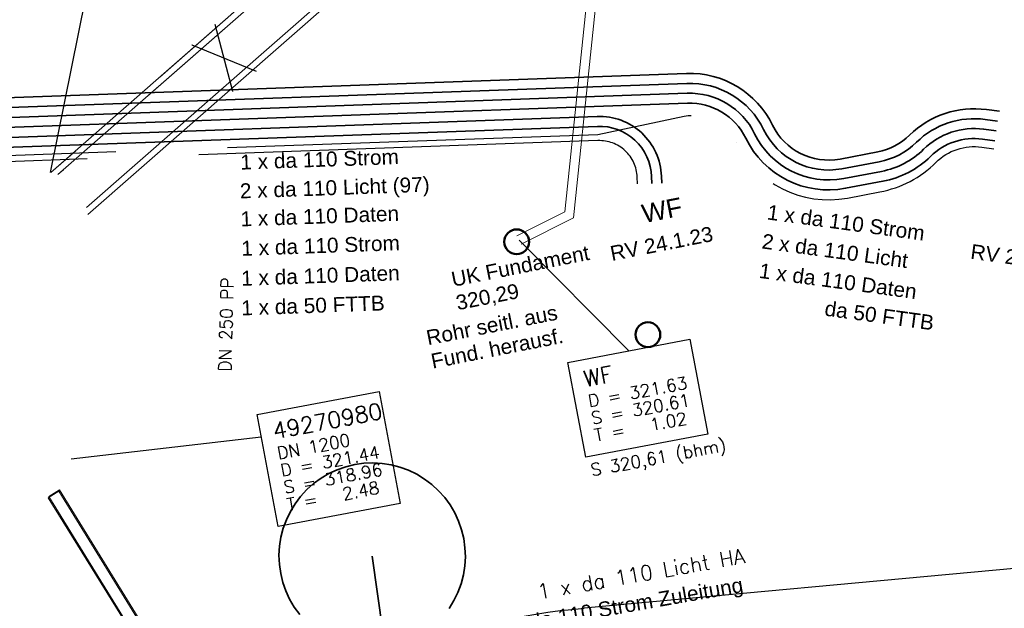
# Model space of a CAD drawing. Header units: metres. Extents: x -502 to 161, y -108 to 174.
# Tile 224 of 256: x 4 to 20, y 2 to 12. Entities that reach past the tile are written whole.
import ezdxf

# ---------------------------------------------------------------- set-up
doc = ezdxf.new("R2010")
doc.units = ezdxf.units.M
doc.header["$LTSCALE"] = 0.1
for name, pattern in [('125', [101.6, 100.001, -1.599]), ('237', [93, 75, -18]), ('239', [93, 75, -18])]:
    doc.linetypes.add(name, pattern=pattern)
doc.layers.add('BRI32-005.02-5f05-Koordinierung Schemaplan 4 BA ZOB Teilbereich', color=7, linetype='Continuous')
doc.styles.add('Arial', font='arial.ttf')
doc.styles.add('Txt', font='txt_____.ttf')

msp = doc.modelspace()

# ---------------------------------------------------------------- linework, layer by layer
at = {"layer": 'BRI32-005.02-5f05-Koordinierung Schemaplan 4 BA ZOB Teilbereich', "color": 7, "linetype": 'Continuous', "lineweight": 18, "transparency": 33554687}
for p, q in [((4.523, 9.436), (39.345, 39.977)), ((4.523, 9.436), (39.345, 39.977)), ((4.637, 9.403), (39.378, 39.873)), ((4.637, 9.403), (39.378, 39.873)), ((5.098, 8.876), (39.839, 39.347)), ((5.098, 8.876), (39.839, 39.347)), ((5.117, 8.759), (39.938, 39.301)), ((5.117, 8.759), (39.938, 39.301)), ((7.451, 10.74), (7.167, 11.822)), ((6.792, 11.492), (7.827, 11.07)), ((11.271, -6.403), (4.651, 4.305)), ((11.111, -6.524), (4.481, 4.2))]:
    msp.add_line(p, q, dxfattribs=at)
at = {"layer": 'BRI32-005.02-5f05-Koordinierung Schemaplan 4 BA ZOB Teilbereich', "color": 7, "linetype": 'Continuous', "lineweight": 25, "transparency": 33554687}
for p, q in [((4.518, 9.437), (7.201, 22.693)), ((7.451, 10.74), (7.167, 11.822)), ((6.792, 11.492), (7.827, 11.07)), ((4.852, 4.825), (7.911, 5.178))]:
    msp.add_line(p, q, dxfattribs=at)
at = {"layer": 'BRI32-005.02-5f05-Koordinierung Schemaplan 4 BA ZOB Teilbereich', "color": 7, "linetype": '125', "lineweight": 18, "transparency": 33554687}
for p, q in [((7.451, 10.74), (7.167, 11.822)), ((6.792, 11.492), (7.827, 11.07))]:
    msp.add_line(p, q, dxfattribs=at)
at = {"layer": 'BRI32-005.02-5f05-Koordinierung Schemaplan 4 BA ZOB Teilbereich', "color": 1, "linetype": 'Continuous', "lineweight": 25, "true_color": 0xff0000, "transparency": 33554687}
msp.add_line((12.06, 8.35), (13.828, 6.566), dxfattribs=at)
at = {"layer": 'BRI32-005.02-5f05-Koordinierung Schemaplan 4 BA ZOB Teilbereich', "color": 142, "linetype": 'Continuous', "lineweight": 35, "true_color": 0x0099cc, "transparency": 33554687}
msp.add_line((10.328, -1.155), (9.696, 3.26), dxfattribs=at)
at = {"layer": 'BRI32-005.02-5f05-Koordinierung Schemaplan 4 BA ZOB Teilbereich', "color": 7, "linetype": '239', "lineweight": 18, "transparency": 33554687, "flags": 128}
for points in [[(5.117, 8.759), (39.938, 39.301), (39.345, 39.977), (4.523, 9.436)], [(5.098, 8.876), (39.839, 39.347), (39.378, 39.873), (4.637, 9.403)], [(11.271, -6.403), (4.651, 4.305), (4.481, 4.2), (11.111, -6.524)]]:
    msp.add_lwpolyline(points, dxfattribs=at)
at = {"layer": 'BRI32-005.02-5f05-Koordinierung Schemaplan 4 BA ZOB Teilbereich', "color": 1, "linetype": 'Continuous', "lineweight": 18, "true_color": 0xff0000, "transparency": 33554687, "flags": 128}
for points in [[(12.026, 8.417), (12.797, 8.803), (13.64, 16.91)], [(12.026, 8.417), (12.797, 8.803), (12.797, 8.803), (13.64, 16.91), (13.789, 16.894), (12.937, 8.705), (12.937, 8.705), (12.093, 8.283)], [(12.093, 8.283), (12.937, 8.705), (13.789, 16.894)]]:
    msp.add_lwpolyline(points, dxfattribs=at)
at = {"layer": 'BRI32-005.02-5f05-Koordinierung Schemaplan 4 BA ZOB Teilbereich', "color": 3, "linetype": 'Continuous', "lineweight": 35, "true_color": 0x00ff00, "transparency": 33554687, "flags": 128}
for points in [[(0.21, 9.265), (0.448, 9.519), (1.979, 10.576), (14.757, 11.033), (14.757, 11.033, -0.296937), (16.141, 10.2), (16.141, 10.2, 0.338816), (17.227, 9.655), (17.836, 9.771), (17.836, 9.771, 0.147468), (18.347, 10.039), (18.347, 10.039, -0.232027), (19.584, 10.451), (19.792, 10.423)], [(14.357, 9.267), (14.353, 9.378, 0.414214), (13.318, 10.341), (2.198, 9.944), (0.76, 8.951), (0.372, 8.813)]]:
    msp.add_lwpolyline(points, format="xyb", dxfattribs=at)
at = {"layer": 'BRI32-005.02-5f05-Koordinierung Schemaplan 4 BA ZOB Teilbereich', "color": 190, "linetype": 'Continuous', "lineweight": 35, "true_color": 0x7f00ff, "transparency": 33554687, "flags": 128}
for points in [[(19.764, 10.265), (19.565, 10.292, 0.232611), (18.459, 9.925, -0.149318), (17.859, 9.612), (17.257, 9.498, -0.338816), (15.997, 10.131, 0.296937), (14.762, 10.873), (2.031, 10.418), (0.225, 9.171)], [(19.74, 10.107), (19.541, 10.134), (19.541, 10.134, 0.232134), (18.572, 9.811), (18.572, 9.811), (18.572, 9.811, -0.1477), (17.896, 9.456), (17.896, 9.456), (17.287, 9.34, -0.338816), (15.853, 10.061), (15.853, 10.061, 0.296937), (14.768, 10.713), (14.768, 10.713), (2.084, 10.26), (0.282, 9.016)]]:
    msp.add_lwpolyline(points, format="xyb", dxfattribs=at)
at = {"layer": 'BRI32-005.02-5f05-Koordinierung Schemaplan 4 BA ZOB Teilbereich', "color": 7, "linetype": 'Continuous', "lineweight": 35, "transparency": 33554687, "flags": 128}
for points in [[(0.671, 8.35, -0.300806), (1.082, 9.374), (2.136, 10.102), (14.774, 10.553), (14.774, 10.553, -0.296937), (15.709, 9.991), (15.709, 9.991), (15.709, 9.991, 0.338816), (17.317, 9.183), (17.317, 9.183), (17.918, 9.297), (17.918, 9.297, 0.149216), (18.684, 9.697), (18.684, 9.697), (18.684, 9.697, -0.232171), (19.52, 9.975), (19.52, 9.975), (19.718, 9.948)], [(14.197, 9.261), (14.193, 9.372, 0.41442), (13.323, 10.181), (2.25, 9.785), (0.834, 8.808), (0.819, 8.422)]]:
    msp.add_lwpolyline(points, format="xyb", dxfattribs=at)
at = {"layer": 'BRI32-005.02-5f05-Koordinierung Schemaplan 4 BA ZOB Teilbereich', "color": 1, "linetype": '237', "lineweight": 25, "true_color": 0xff0000, "transparency": 33554687, "flags": 128}
for points in [[(1.992, -3.003, 0.245544), (2.116, -2.557), (1.13, 2.057), (0.993, 5.665), (1.26, 7.519), (1.004, 8.767), (2.293, 9.657), (13.328, 10.051), (14.719, 10.343, -0.345049), (15.562, 9.927), (15.562, 9.927, 0.339879), (17.347, 9.026), (17.347, 9.026), (17.869, 9.125, 0.149858), (18.772, 9.601), (18.772, 9.601, -0.235353), (19.508, 9.846), (19.508, 9.846), (19.706, 9.819)], [(13.967, 9.253), (13.963, 9.364, 0.414446), (13.331, 9.951), (2.326, 9.558), (1.115, 8.722), (1.361, 7.523), (1.094, 5.66), (1.23, 2.069), (2.214, -2.539, -0.245545), (2.09, -2.985)]]:
    msp.add_lwpolyline(points, format="xyb", dxfattribs=at)
at = {"layer": 'BRI32-005.02-5f05-Koordinierung Schemaplan 4 BA ZOB Teilbereich', "color": 250, "linetype": 'Continuous', "lineweight": 25, "true_color": 0x333333, "transparency": 33554687, "flags": 128}
msp.add_lwpolyline([(31.324, 6.928), (31.578, 4.11), (24.86, 3.456), (22.835, 3.209), (20.09, 3.064), (13.11, 2.419)], dxfattribs=at)
at = {"layer": 'BRI32-005.02-5f05-Koordinierung Schemaplan 4 BA ZOB Teilbereich', "color": 7, "linetype": 'Continuous', "lineweight": 18, "transparency": 33554687, "flags": 128}
for points in [[(12.846, 6.379), (14.811, 6.752), (15.1, 5.225), (13.135, 4.852), (12.846, 6.379)], [(7.843, 5.538), (9.808, 5.911), (10.149, 4.109), (8.184, 3.736), (7.843, 5.538)], [(11.271, -6.403), (4.664, 4.325), (4.493, 4.22), (11.111, -6.524)]]:
    msp.add_lwpolyline(points, dxfattribs=at)
at = {"layer": 'BRI32-005.02-5f05-Koordinierung Schemaplan 4 BA ZOB Teilbereich', "color": 1, "linetype": 'Continuous', "lineweight": 25, "true_color": 0xff0000, "transparency": 33554687, "flags": 128}
msp.add_lwpolyline([(12.846, 6.379), (14.811, 6.752), (15.1, 5.225), (13.135, 4.852), (12.846, 6.379)], dxfattribs=at)
at = {"layer": 'BRI32-005.02-5f05-Koordinierung Schemaplan 4 BA ZOB Teilbereich', "color": 7, "linetype": 'Continuous', "lineweight": 25, "transparency": 33554687, "flags": 128}
msp.add_lwpolyline([(7.843, 5.538), (9.808, 5.911), (10.149, 4.109), (8.184, 3.736), (7.843, 5.538)], dxfattribs=at)
at = {"layer": 'BRI32-005.02-5f05-Koordinierung Schemaplan 4 BA ZOB Teilbereich', "color": 142, "linetype": 'Continuous', "lineweight": 35, "true_color": 0x0099cc, "transparency": 33554687, "flags": 128}
for points in [[(8.529, 2.319), (8.442, 2.437), (8.367, 2.564), (8.306, 2.698), (8.257, 2.837), (8.223, 2.98), (8.202, 3.126), (8.196, 3.273), (8.205, 3.42), (8.227, 3.565), (8.264, 3.708), (8.315, 3.846), (8.379, 3.978), (8.456, 4.104), (8.544, 4.222), (8.644, 4.33), (8.754, 4.428), (8.873, 4.515), (9, 4.589), (9.134, 4.651), (9.273, 4.699), (9.416, 4.734), (9.561, 4.754), (9.709, 4.76), (9.855, 4.752), (10.001, 4.729), (10.143, 4.692), (10.282, 4.641), (10.414, 4.577), (10.54, 4.501), (10.657, 4.412), (10.765, 4.312), (10.863, 4.202), (10.95, 4.083), (11.025, 3.957), (11.087, 3.823), (11.135, 3.684), (11.17, 3.541)], [(11.17, 3.541), (11.19, 3.395), (11.196, 3.248), (11.188, 3.101), (11.165, 2.956), (11.128, 2.813), (11.077, 2.675), (11.013, 2.542), (10.936, 2.417)]]:
    msp.add_lwpolyline(points, dxfattribs=at)
at = {"layer": 'BRI32-005.02-5f05-Koordinierung Schemaplan 4 BA ZOB Teilbereich', "color": 250, "linetype": 'Continuous', "lineweight": 25, "true_color": 0x333333, "transparency": 33554687, "flags": 128}
msp.add_lwpolyline([(7.513, -0.025, -0.169501), (13.11, 2.419)], format="xyb", dxfattribs=at)
at = {"layer": 'BRI32-005.02-5f05-Koordinierung Schemaplan 4 BA ZOB Teilbereich', "color": 1, "linetype": 'Continuous', "lineweight": 50, "true_color": 0xff0000, "transparency": 33554687}
for centre in [(12.022, 8.321), (14.134, 6.826)]:
    msp.add_circle(centre, 0.2, dxfattribs=at)

# ---------------------------------------------------------------- texts
at = {"layer": 'BRI32-005.02-5f05-Koordinierung Schemaplan 4 BA ZOB Teilbereich', "color": 7, "transparency": 33554687, "attachment_point": 1, "line_spacing_factor": 0.25}
for s, insert, char_height, rotation, style in [('1 x da 110 Strom', (7.569, 9.723), 0.24, 2.0475, 'Arial'), ('1 x da 110 Strom', (16.075, 8.921), 0.24, 352.251, 'Arial'), ('1 x da 110 Daten', (7.572, 8.809), 0.24, 2.0475, 'Arial'), ('1 x da 110 Strom', (7.585, 8.335), 0.24, 2.0475, 'Arial'), ('UK Fundament', (10.951, 7.831), 0.24, 11.2096, 'Arial'), ('1 x da 110 Daten', (15.946, 7.98), 0.24, 352.251, 'Arial'), ('1 x da 110 Daten', (7.582, 7.852), 0.24, 2.0475, 'Arial'), ('320,29', (11.025, 7.454), 0.24, 11.2096, 'Arial'), ('DN 250 PP', (7.223, 6.235), 0.2, 88.3597, 'Txt'), ('Rohr seitl. aus', (10.548, 6.89), 0.24, 11.2096, 'Arial'), ('Fund. herausf.', (10.623, 6.513), 0.24, 11.2096, 'Arial'), ('49270980', (8.076, 5.398), 0.26, 10.737, 'Txt'), ('DN 1200', (8.15, 5.011), 0.2, 10.737, 'Txt'), ('D = 321.44', (8.202, 4.735), 0.2, 10.737, 'Txt'), ('S = 318.96', (8.254, 4.46), 0.2, 10.737, 'Txt'), ('T =   2.48', (8.306, 4.185), 0.2, 10.737, 'Txt'), ('1 x da 110 Licht HA', (12.337, 2.799), 0.24, 10.0084, 'Txt'), ('1 x da 110 Strom Zuleitung', (11.678, 2.22), 0.24, 10.0084, 'Arial')]:
    msp.add_mtext(s, dxfattribs=dict(at, insert=insert, char_height=char_height, rotation=rotation, style=style))
at = {"layer": 'BRI32-005.02-5f05-Koordinierung Schemaplan 4 BA ZOB Teilbereich', "color": 190, "true_color": 0x7f00ff, "transparency": 33554687, "char_height": 0.24, "attachment_point": 1, "line_spacing_factor": 0.25, "style": 'Arial'}
for s, insert, rotation in [('2 x da 110 Licht (97)', (7.562, 9.26), 2.0475), ('2 x da 110 Licht', (15.99, 8.454), 352.251)]:
    msp.add_mtext(s, dxfattribs=dict(at, insert=insert, rotation=rotation))
at = {"layer": 'BRI32-005.02-5f05-Koordinierung Schemaplan 4 BA ZOB Teilbereich', "color": 20, "true_color": 0xff3f00, "transparency": 33554687, "insert": (14.012, 8.915), "char_height": 0.3, "attachment_point": 1, "rotation": 11.2096, "line_spacing_factor": 0.25, "style": 'Arial'}
msp.add_mtext('WF', dxfattribs=at)
at = {"layer": 'BRI32-005.02-5f05-Koordinierung Schemaplan 4 BA ZOB Teilbereich', "color": 1, "true_color": 0xff0000, "transparency": 33554687, "attachment_point": 1, "line_spacing_factor": 0.25}
for s, insert, char_height, rotation, style in [('RV 24.1.23', (13.508, 8.247), 0.24, 11.2096, 'Arial'), ('RV 24.1.21', (19.349, 8.287), 0.24, 352.251, 'Arial'), ('1 x da 50 FTTB', (7.584, 7.375), 0.24, 2.0475, 'Arial'), ('da 50 FTTB', (17.001, 7.372), 0.24, 352.251, 'Arial'), ('WF', (13.079, 6.239), 0.26, 10.737, 'Txt'), ('D = 321.63', (13.153, 5.852), 0.2, 10.737, 'Txt'), ('S = 320.61', (13.205, 5.576), 0.2, 10.737, 'Txt'), ('T =   1.02', (13.257, 5.301), 0.2, 10.737, 'Txt'), ('S 320,61 (bhm)', (13.196, 4.74), 0.2, 10.7963, 'Txt')]:
    msp.add_mtext(s, dxfattribs=dict(at, insert=insert, char_height=char_height, rotation=rotation, style=style))

doc.saveas('drawing.dxf')
